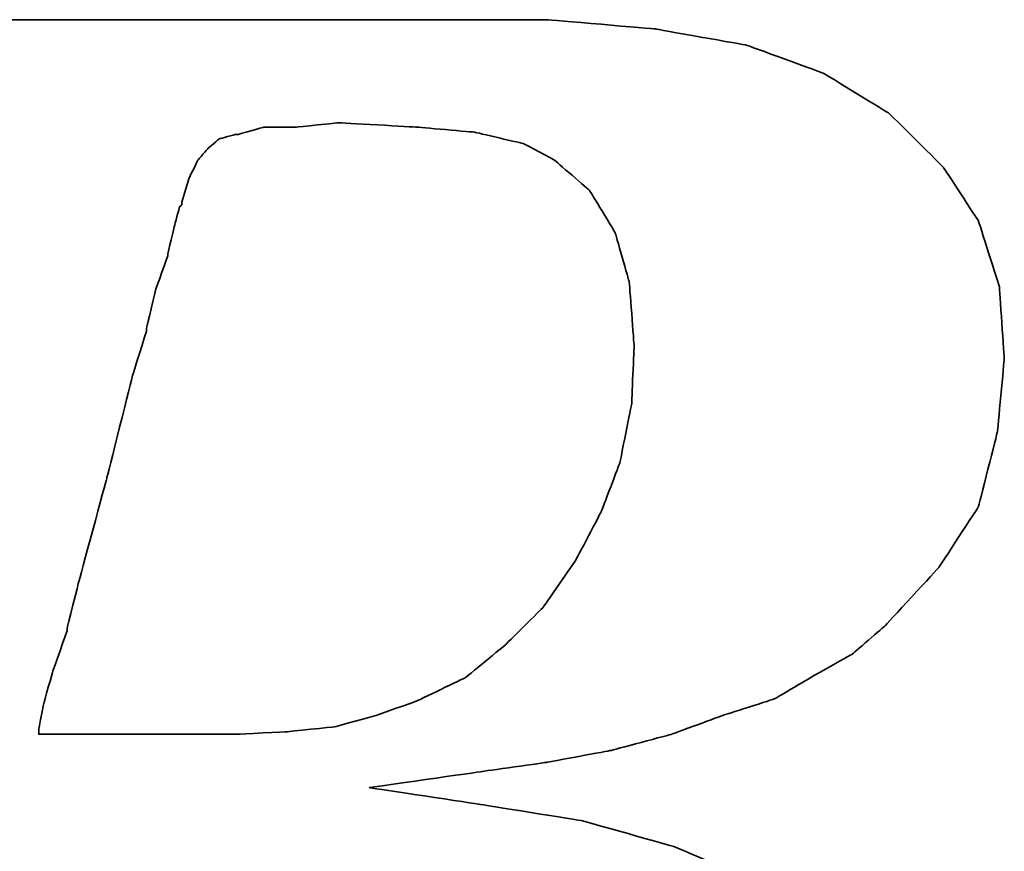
# Model space of a CAD drawing. Extents: x 11.3 to 65.1, y 22.5 to 55.4.
# Tile 30 of 47: x 55.577 to 55.899, y 39.331 to 39.602. Entities that reach past the tile are written whole.
import ezdxf

# ---------------------------------------------------------------- set-up
doc = ezdxf.new("R2010")
doc.units = 0
doc.header["$MEASUREMENT"] = 0
doc.layers.add('DIM', color=4, linetype='CONTINUOUS')
doc.layers.add('layer 1', color=7, linetype='CONTINUOUS')

# ---------------------------------------------------------------- blocks, each defined once
blk = doc.blocks.new('TBI MOTION logo(完整正式版)')
at = {"layer": 'layer 1', "color": 22, "lineweight": 35}
for points, knots in [([(-64.65375, -6.86375), (-64.65375, -6.86375), (-64.84375, -7.29625), (-64.84375, -7.29625), (-64.84375, -7.29625), (-64.84375, -7.29625), (-64.86875, -7.34375), (-64.86875, -7.34375), (-64.86875, -7.34375), (-64.86875, -7.34375), (-64.86875, -7.36875), (-64.86875, -7.36875), (-64.86875, -7.36875), (-64.86875, -7.36875), (-65.15375, -7.65375), (-65.15375, -7.65375), (-65.15375, -7.65375), (-65.15375, -7.65375), (-65.17875, -7.65375), (-65.17875, -7.65375), (-65.17875, -7.65375), (-65.17875, -7.65375), (-65.20375, -7.67875), (-65.20375, -7.67875), (-65.20375, -7.67875), (-65.20375, -7.67875), (-65.58875, -7.87125), (-65.58875, -7.87125), (-65.58875, -7.87125), (-65.58875, -7.87125), (-65.63375, -7.87125), (-65.63375, -7.87125), (-65.63375, -7.87125), (-65.63375, -7.87125), (-65.65875, -7.89375), (-65.65875, -7.89375), (-65.65875, -7.89375), (-65.65875, -7.89375), (-66.09375, -7.94375), (-66.09375, -7.94375), (-66.09375, -7.94375), (-66.09375, -7.94375), (-66.11375, -7.94375), (-66.11375, -7.94375), (-66.11375, -7.94375), (-66.11375, -7.94375), (-66.16375, -7.94375), (-66.16375, -7.94375), (-66.16375, -7.94375), (-66.16375, -7.94375), (-66.30875, -7.94375), (-66.30875, -7.94375), (-66.30875, -7.94375), (-66.30875, -7.94375), (-66.69375, -7.94375), (-66.69375, -7.94375), (-66.69375, -7.94375), (-66.69375, -7.94375), (-67.07375, -7.94375), (-67.07375, -7.94375), (-67.07375, -7.94375), (-67.07375, -7.94375), (-67.12375, -7.94375), (-67.12375, -7.94375), (-67.12375, -7.94375), (-67.12375, -7.94375), (-67.12375, -7.96625), (-67.12375, -7.96625), (-67.12375, -7.96625), (-67.12375, -7.96625), (-67.14875, -7.99125), (-67.14875, -7.99125), (-67.14875, -7.99125), (-67.14875, -7.99125), (-67.24375, -8.34875), (-67.24375, -8.34875), (-67.24375, -8.34875), (-67.24375, -8.34875), (-67.31375, -8.68625), (-67.31375, -8.68625), (-67.31375, -8.68625), (-67.31375, -8.68625), (-67.26875, -8.68625), (-67.26875, -8.68625), (-67.26875, -8.68625), (-67.26875, -8.68625), (-67.07375, -8.68625), (-67.07375, -8.68625), (-67.07375, -8.68625), (-67.07375, -8.68625), (-66.54875, -8.68625), (-66.54875, -8.68625), (-66.54875, -8.68625), (-66.54875, -8.68625), (-65.82625, -8.68625), (-65.82625, -8.68625), (-65.82625, -8.68625), (-65.82625, -8.68625), (-65.01375, -8.68625), (-65.01375, -8.68625), (-65.01375, -8.68625), (-65.01375, -8.68625), (-64.05375, -8.68625), (-64.05375, -8.68625), (-64.05375, -8.68625), (-64.05375, -8.68625), (-62.08375, -8.68625), (-62.08375, -8.68625), (-62.08375, -8.68625), (-62.08375, -8.68625), (-60.06875, -8.68625), (-60.06875, -8.68625), (-60.06875, -8.68625), (-60.06875, -8.68625), (-59.10875, -8.68625), (-59.10875, -8.68625), (-59.10875, -8.68625), (-59.10875, -8.68625), (-58.29375, -8.68625), (-58.29375, -8.68625), (-58.29375, -8.68625), (-58.29375, -8.68625), (-57.57375, -8.68625), (-57.57375, -8.68625), (-57.57375, -8.68625), (-57.57375, -8.68625), (-57.04875, -8.68625), (-57.04875, -8.68625), (-57.04875, -8.68625), (-57.04875, -8.68625), (-56.85375, -8.68625), (-56.85375, -8.68625), (-56.85375, -8.68625), (-56.85375, -8.68625), (-56.70875, -8.68625), (-56.70875, -8.68625), (-56.70875, -8.68625), (-56.70875, -8.68625), (-56.61375, -8.68625), (-56.61375, -8.68625), (-56.61375, -8.68625), (-56.61375, -8.68625), (-56.56875, -8.68625), (-56.56875, -8.68625), (-56.56875, -8.68625), (-56.56875, -8.68625), (-55.65375, -8.63875), (-55.65375, -8.63875), (-55.65375, -8.63875), (-55.65375, -8.63875), (-54.76875, -8.51875), (-54.76875, -8.51875), (-54.76875, -8.51875), (-54.76875, -8.51875), (-53.90375, -8.30375), (-53.90375, -8.30375), (-53.90375, -8.30375), (-53.90375, -8.30375), (-53.08875, -8.03875), (-53.08875, -8.03875), (-53.08875, -8.03875), (-53.08875, -8.03875), (-52.34375, -7.65375), (-52.34375, -7.65375), (-52.34375, -7.65375), (-52.34375, -7.65375), (-51.69875, -7.29625), (-51.69875, -7.29625), (-51.69875, -7.29625), (-51.69875, -7.29625), (-51.21875, -6.91125), (-51.21875, -6.91125), (-51.21875, -6.91125), (-51.21875, -6.91125), (-50.83375, -6.50375), (-50.83375, -6.50375), (-50.83375, -6.50375), (-50.83375, -6.50375), (-50.44875, -5.94875), (-50.44875, -5.94875), (-50.44875, -5.94875), (-50.44875, -5.94875), (-50.13875, -5.30375), (-50.13875, -5.30375), (-50.13875, -5.30375), (-50.13875, -5.30375), (-49.99375, -4.65375), (-49.99375, -4.65375), (-49.99375, -4.65375), (-49.99375, -4.65375), (-49.92375, -3.98375), (-49.92375, -3.98375), (-49.92375, -3.98375), (-49.92375, -3.98375), (-49.99375, -3.19374), (-49.99375, -3.19374), (-49.99375, -3.19374), (-49.99375, -3.19374), (-50.23374, -2.44874), (-50.23374, -2.44874), (-50.23374, -2.44874), (-50.23374, -2.44874), (-50.59375, -1.87374), (-50.59375, -1.87374), (-50.59375, -1.87374), (-50.59375, -1.87374), (-51.09875, -1.31874), (-51.09875, -1.31874), (-51.09875, -1.31874), (-51.09875, -1.31874), (-51.74375, -0.81875), (-51.74375, -0.81875), (-51.74375, -0.81875), (-51.74375, -0.81875), (-52.53875, -0.48125), (-52.53875, -0.48125), (-52.53875, -0.48125), (-52.53875, -0.48125), (-53.47375, -0.21875), (-53.47375, -0.21875), (-53.47375, -0.21875), (-53.47375, -0.21875), (-54.52875, -0.04874), (-54.52875, -0.04874), (-54.52875, -0.04874), (-54.52875, -0.04874), (-55.65375, 0.12125), (-55.65375, 0.12125), (-55.65375, 0.12125), (-55.65375, 0.12125), (-54.50375, 0.28624), (-54.50375, 0.28624), (-54.50375, 0.28624), (-54.50375, 0.28624), (-53.83375, 0.38124), (-53.83375, 0.38124), (-53.83375, 0.38124), (-53.83375, 0.38124), (-53.18375, 0.50125), (-53.18375, 0.50125), (-53.18375, 0.50125), (-53.18375, 0.50125), (-52.55875, 0.66874), (-52.55875, 0.66874), (-52.55875, 0.66874), (-52.55875, 0.66874), (-52.03375, 0.86124), (-52.03375, 0.86124), (-52.03375, 0.86124), (-52.03375, 0.86124), (-51.50374, 1.03124), (-51.50374, 1.03124), (-51.50374, 1.03124), (-51.50374, 1.03124), (-51.09875, 1.27125), (-51.09875, 1.27125), (-51.09875, 1.27125), (-51.09875, 1.27125), (-50.71375, 1.48624), (-50.71375, 1.48624), (-50.71375, 1.48624), (-50.71375, 1.48624), (-50.37625, 1.77625), (-50.37625, 1.77625), (-50.37625, 1.77625), (-50.37625, 1.77625), (-49.82375, 2.37625), (-49.82375, 2.37625), (-49.82375, 2.37625), (-49.82375, 2.37625), (-49.41875, 2.99625), (-49.41875, 2.99625), (-49.41875, 2.99625), (-49.41875, 2.99625), (-49.22375, 3.76625), (-49.22375, 3.76625), (-49.22375, 3.76625), (-49.22375, 3.76625), (-49.15375, 4.50874), (-49.15375, 4.50874), (-49.15375, 4.50874), (-49.15375, 4.50874), (-49.20375, 5.25125), (-49.20375, 5.25125), (-49.20375, 5.25125), (-49.20375, 5.25125), (-49.41875, 5.92625), (-49.41875, 5.92625), (-49.41875, 5.92625), (-49.41875, 5.92625), (-49.77875, 6.47625), (-49.77875, 6.47625), (-49.77875, 6.47625), (-49.77875, 6.47625), (-50.33125, 7.02624), (-50.33125, 7.02624), (-50.33125, 7.02624), (-50.33125, 7.02624), (-51.00125, 7.43625), (-51.00125, 7.43625), (-51.00125, 7.43625), (-51.00125, 7.43625), (-51.79375, 7.72625), (-51.79375, 7.72625), (-51.79375, 7.72625), (-51.79375, 7.72625), (-52.72875, 7.89124), (-52.72875, 7.89124), (-52.72875, 7.89124), (-52.72875, 7.89124), (-53.83375, 7.98625), (-53.83375, 7.98625), (-53.83375, 7.98625), (-53.83375, 7.98625), (-53.92875, 7.98625), (-53.92875, 7.98625), (-53.92875, 7.98625), (-53.92875, 7.98625), (-54.26375, 7.98625), (-54.26375, 7.98625), (-54.26375, 7.98625), (-54.26375, 7.98625), (-54.74375, 7.98625), (-54.74375, 7.98625), (-54.74375, 7.98625), (-54.74375, 7.98625), (-55.36875, 7.98625), (-55.36875, 7.98625), (-55.36875, 7.98625), (-55.36875, 7.98625), (-56.13375, 7.98625), (-56.13375, 7.98625), (-56.13375, 7.98625), (-56.13375, 7.98625), (-56.94875, 7.98625), (-56.94875, 7.98625), (-56.94875, 7.98625), (-56.94875, 7.98625), (-58.77625, 7.98625), (-58.77625, 7.98625), (-58.77625, 7.98625), (-58.77625, 7.98625), (-60.59875, 7.98625), (-60.59875, 7.98625), (-60.59875, 7.98625), (-60.59875, 7.98625), (-61.41375, 7.98625), (-61.41375, 7.98625), (-61.41375, 7.98625), (-61.41375, 7.98625), (-62.17875, 7.98625), (-62.17875, 7.98625), (-62.17875, 7.98625), (-62.17875, 7.98625), (-62.80375, 7.98625), (-62.80375, 7.98625), (-62.80375, 7.98625), (-62.80375, 7.98625), (-63.30625, 7.98625), (-63.30625, 7.98625), (-63.30625, 7.98625), (-63.30625, 7.98625), (-63.57375, 7.98625), (-63.57375, 7.98625), (-63.57375, 7.98625), (-63.57375, 7.98625), (-63.57375, 7.96375), (-63.57375, 7.96375), (-63.57375, 7.96375), (-63.57375, 7.96375), (-63.59875, 7.94125), (-63.59875, 7.94125), (-63.59875, 7.94125), (-63.59875, 7.94125), (-63.69375, 7.55625), (-63.69375, 7.55625), (-63.69375, 7.55625), (-63.69375, 7.55625), (-63.76375, 7.24624), (-63.76375, 7.24624), (-63.76375, 7.24624), (-63.76375, 7.24624), (-63.23875, 7.24624), (-63.23875, 7.24624), (-63.23875, 7.24624), (-63.23875, 7.24624), (-62.75875, 7.24624), (-62.75875, 7.24624), (-62.75875, 7.24624), (-62.75875, 7.24624), (-62.61125, 7.24624), (-62.61125, 7.24624), (-62.61125, 7.24624), (-62.61125, 7.24624), (-62.56625, 7.24624), (-62.56625, 7.24624), (-62.56625, 7.24624), (-62.56625, 7.24624), (-62.22875, 7.24624), (-62.22875, 7.24624), (-62.22875, 7.24624), (-62.22875, 7.24624), (-62.20375, 7.24624), (-62.20375, 7.24624), (-62.20375, 7.24624), (-62.20375, 7.24624), (-62.17875, 7.21875), (-62.17875, 7.21875), (-62.17875, 7.21875), (-62.17875, 7.21875), (-61.96375, 7.17125), (-61.96375, 7.17125), (-61.96375, 7.17125), (-61.96375, 7.17125), (-61.72375, 7.12624), (-61.72375, 7.12624), (-61.72375, 7.12624), (-61.72375, 7.12624), (-61.70375, 7.12624), (-61.70375, 7.12624), (-61.70375, 7.12624), (-61.70375, 7.12624), (-61.55875, 7.07624), (-61.55875, 7.07624), (-61.55875, 7.07624), (-61.55875, 7.07624), (-61.50875, 7.07624), (-61.50875, 7.07624), (-61.50875, 7.07624), (-61.50875, 7.07624), (-61.48375, 7.02624), (-61.48375, 7.02624), (-61.48375, 7.02624), (-61.48375, 7.02624), (-61.31875, 6.83375), (-61.31875, 6.83375), (-61.31875, 6.83375), (-61.31875, 6.83375), (-61.29375, 6.81125), (-61.29375, 6.81125), (-61.29375, 6.81125), (-61.29375, 6.81125), (-61.29375, 6.78625), (-61.29375, 6.78625), (-61.29375, 6.78625), (-61.29375, 6.78625), (-61.19875, 6.50124), (-61.19875, 6.50124), (-61.19875, 6.50124), (-61.19875, 6.50124), (-61.17375, 6.45124), (-61.17375, 6.45124), (-61.17375, 6.45124), (-61.17375, 6.45124), (-61.19875, 6.40625), (-61.19875, 6.40625), (-61.19875, 6.40625), (-61.19875, 6.40625), (-61.26875, 5.99624), (-61.26875, 5.99624), (-61.26875, 5.99624), (-61.26875, 5.99624), (-61.26875, 5.85125), (-61.26875, 5.85125), (-61.26875, 5.85125), (-61.26875, 5.85125), (-61.26875, 5.82625), (-61.26875, 5.82625), (-61.26875, 5.82625), (-61.26875, 5.82625), (-61.29375, 5.80625), (-61.29375, 5.80625), (-61.29375, 5.80625), (-61.29375, 5.80625), (-61.34125, 5.66125), (-61.34125, 5.66125), (-61.34125, 5.66125), (-61.34125, 5.66125), (-61.41375, 5.44625), (-61.41375, 5.44625), (-61.41375, 5.44625), (-61.41375, 5.44625), (-61.48375, 5.15625), (-61.48375, 5.15625), (-61.48375, 5.15625), (-61.48375, 5.15625), (-61.58375, 4.82124), (-61.58375, 4.82124), (-61.58375, 4.82124), (-61.58375, 4.82124), (-61.79875, 4.00375), (-61.79875, 4.00375), (-61.79875, 4.00375), (-61.79875, 4.00375), (-62.05875, 2.99625), (-62.05875, 2.99625), (-62.05875, 2.99625), (-62.05875, 2.99625), (-62.34875, 1.91625), (-62.34875, 1.91625), (-62.34875, 1.91625), (-62.34875, 1.91625), (-62.97375, -0.41124), (-62.97375, -0.41124), (-62.97375, -0.41124), (-62.97375, -0.41124), (-63.59875, -2.75875), (-63.59875, -2.75875), (-63.59875, -2.75875), (-63.59875, -2.75875), (-63.88375, -3.86374), (-63.88375, -3.86374), (-63.88375, -3.86374), (-63.88375, -3.86374), (-64.14875, -4.82374), (-64.14875, -4.82374), (-64.14875, -4.82374), (-64.14875, -4.82374), (-64.36375, -5.64125), (-64.36375, -5.64125), (-64.36375, -5.64125), (-64.36375, -5.64125), (-64.43625, -5.97625), (-64.43625, -5.97625), (-64.43625, -5.97625), (-64.43625, -5.97625), (-64.50875, -6.28625), (-64.50875, -6.28625), (-64.50875, -6.28625), (-64.50875, -6.28625), (-64.50875, -6.30875), (-64.50875, -6.30875), (-64.50875, -6.30875), (-64.50875, -6.30875), (-64.57875, -6.50375), (-64.57875, -6.50375), (-64.57875, -6.50375), (-64.57875, -6.50375), (-64.62875, -6.69625), (-64.62875, -6.69625), (-64.62875, -6.69625), (-64.62875, -6.69625), (-64.62875, -6.76875), (-64.62875, -6.76875), (-64.62875, -6.76875), (-64.62875, -6.76875), (-64.62875, -6.81375), (-64.62875, -6.81375), (-64.62875, -6.81375), (-64.62875, -6.81375), (-64.62875, -6.83875), (-64.62875, -6.83875), (-64.62875, -6.83875), (-64.62875, -6.83875), (-64.65375, -6.86375), (-64.65375, -6.86375)], [0, 0, 0, 0, 0.00719424, 0.00719424, 0.00719424, 0.00719425, 0.01438849, 0.01438849, 0.01438849, 0.0143885, 0.02158273, 0.02158273, 0.02158273, 0.02158274, 0.02877698, 0.02877698, 0.02877698, 0.02877699, 0.03597122, 0.03597122, 0.03597122, 0.03597123, 0.04316547, 0.04316547, 0.04316547, 0.04316548, 0.05035971, 0.05035971, 0.05035971, 0.05035972, 0.05755396, 0.05755396, 0.05755396, 0.05755397, 0.0647482, 0.0647482, 0.0647482, 0.06474821, 0.07194245, 0.07194245, 0.07194245, 0.07194246, 0.07913669, 0.07913669, 0.07913669, 0.0791367, 0.08633094, 0.08633094, 0.08633094, 0.08633095, 0.09352518, 0.09352518, 0.09352518, 0.09352519, 0.10071942, 0.10071942, 0.10071942, 0.10071943, 0.10791367, 0.10791367, 0.10791367, 0.10791368, 0.11510791, 0.11510791, 0.11510791, 0.11510792, 0.12230216, 0.12230216, 0.12230216, 0.12230217, 0.1294964, 0.1294964, 0.1294964, 0.12949641, 0.13669065, 0.13669065, 0.13669065, 0.13669066, 0.14388489, 0.14388489, 0.14388489, 0.1438849, 0.15107914, 0.15107914, 0.15107914, 0.15107915, 0.15827338, 0.15827338, 0.15827338, 0.15827339, 0.16546763, 0.16546763, 0.16546763, 0.16546764, 0.17266187, 0.17266187, 0.17266187, 0.17266188, 0.17985612, 0.17985612, 0.17985612, 0.17985613, 0.18705036, 0.18705036, 0.18705036, 0.18705037, 0.1942446, 0.1942446, 0.1942446, 0.19424461, 0.20143885, 0.20143885, 0.20143885, 0.20143886, 0.20863309, 0.20863309, 0.20863309, 0.2086331, 0.21582734, 0.21582734, 0.21582734, 0.21582735, 0.22302158, 0.22302158, 0.22302158, 0.22302159, 0.23021583, 0.23021583, 0.23021583, 0.23021584, 0.23741007, 0.23741007, 0.23741007, 0.23741008, 0.24460432, 0.24460432, 0.24460432, 0.24460433, 0.25179856, 0.25179856, 0.25179856, 0.25179857, 0.25899281, 0.25899281, 0.25899281, 0.25899282, 0.26618705, 0.26618705, 0.26618705, 0.26618706, 0.27338129, 0.27338129, 0.27338129, 0.2733813, 0.28057554, 0.28057554, 0.28057554, 0.28057555, 0.28776978, 0.28776978, 0.28776978, 0.28776979, 0.29496403, 0.29496403, 0.29496403, 0.29496404, 0.30215827, 0.30215827, 0.30215827, 0.30215828, 0.30935252, 0.30935252, 0.30935252, 0.30935253, 0.31654676, 0.31654676, 0.31654676, 0.31654677, 0.32374101, 0.32374101, 0.32374101, 0.32374102, 0.33093525, 0.33093525, 0.33093525, 0.33093526, 0.3381295, 0.3381295, 0.3381295, 0.33812951, 0.34532374, 0.34532374, 0.34532374, 0.34532375, 0.35251799, 0.35251799, 0.35251799, 0.352518, 0.35971223, 0.35971223, 0.35971223, 0.35971224, 0.36690647, 0.36690647, 0.36690647, 0.36690648, 0.37410072, 0.37410072, 0.37410072, 0.37410073, 0.38129496, 0.38129496, 0.38129496, 0.38129497, 0.38848921, 0.38848921, 0.38848921, 0.38848922, 0.39568345, 0.39568345, 0.39568345, 0.39568346, 0.4028777, 0.4028777, 0.4028777, 0.40287771, 0.41007194, 0.41007194, 0.41007194, 0.41007195, 0.41726619, 0.41726619, 0.41726619, 0.4172662, 0.42446043, 0.42446043, 0.42446043, 0.42446044, 0.43165468, 0.43165468, 0.43165468, 0.43165469, 0.43884892, 0.43884892, 0.43884892, 0.43884893, 0.44604317, 0.44604317, 0.44604317, 0.44604318, 0.45323741, 0.45323741, 0.45323741, 0.45323742, 0.46043165, 0.46043165, 0.46043165, 0.46043166, 0.4676259, 0.4676259, 0.4676259, 0.46762591, 0.47482014, 0.47482014, 0.47482014, 0.47482015, 0.48201439, 0.48201439, 0.48201439, 0.4820144, 0.48920863, 0.48920863, 0.48920863, 0.48920864, 0.49640288, 0.49640288, 0.49640288, 0.49640289, 0.50359712, 0.50359712, 0.50359712, 0.50359713, 0.51079137, 0.51079137, 0.51079137, 0.51079138, 0.51798561, 0.51798561, 0.51798561, 0.51798562, 0.52517986, 0.52517986, 0.52517986, 0.52517987, 0.5323741, 0.5323741, 0.5323741, 0.53237411, 0.53956835, 0.53956835, 0.53956835, 0.53956836, 0.54676259, 0.54676259, 0.54676259, 0.5467626, 0.55395683, 0.55395683, 0.55395683, 0.55395684, 0.56115108, 0.56115108, 0.56115108, 0.56115109, 0.56834532, 0.56834532, 0.56834532, 0.56834533, 0.57553957, 0.57553957, 0.57553957, 0.57553958, 0.58273381, 0.58273381, 0.58273381, 0.58273382, 0.58992806, 0.58992806, 0.58992806, 0.58992807, 0.5971223, 0.5971223, 0.5971223, 0.59712231, 0.60431655, 0.60431655, 0.60431655, 0.60431656, 0.61151079, 0.61151079, 0.61151079, 0.6115108, 0.61870504, 0.61870504, 0.61870504, 0.61870505, 0.62589928, 0.62589928, 0.62589928, 0.62589929, 0.63309353, 0.63309353, 0.63309353, 0.63309354, 0.64028777, 0.64028777, 0.64028777, 0.64028778, 0.64748201, 0.64748201, 0.64748201, 0.64748202, 0.65467626, 0.65467626, 0.65467626, 0.65467627, 0.6618705, 0.6618705, 0.6618705, 0.66187051, 0.66906475, 0.66906475, 0.66906475, 0.66906476, 0.67625899, 0.67625899, 0.67625899, 0.676259, 0.68345324, 0.68345324, 0.68345324, 0.68345325, 0.69064748, 0.69064748, 0.69064748, 0.69064749, 0.69784173, 0.69784173, 0.69784173, 0.69784174, 0.70503597, 0.70503597, 0.70503597, 0.70503598, 0.71223022, 0.71223022, 0.71223022, 0.71223023, 0.71942446, 0.71942446, 0.71942446, 0.71942447, 0.72661871, 0.72661871, 0.72661871, 0.72661872, 0.73381295, 0.73381295, 0.73381295, 0.73381296, 0.74100719, 0.74100719, 0.74100719, 0.7410072, 0.74820144, 0.74820144, 0.74820144, 0.74820145, 0.75539568, 0.75539568, 0.75539568, 0.75539569, 0.76258993, 0.76258993, 0.76258993, 0.76258994, 0.76978417, 0.76978417, 0.76978417, 0.76978418, 0.77697842, 0.77697842, 0.77697842, 0.77697843, 0.78417266, 0.78417266, 0.78417266, 0.78417267, 0.79136691, 0.79136691, 0.79136691, 0.79136692, 0.79856115, 0.79856115, 0.79856115, 0.79856116, 0.8057554, 0.8057554, 0.8057554, 0.80575541, 0.81294964, 0.81294964, 0.81294964, 0.81294965, 0.82014388, 0.82014388, 0.82014388, 0.82014389, 0.82733813, 0.82733813, 0.82733813, 0.82733814, 0.83453237, 0.83453237, 0.83453237, 0.83453238, 0.84172662, 0.84172662, 0.84172662, 0.84172663, 0.84892086, 0.84892086, 0.84892086, 0.84892087, 0.85611511, 0.85611511, 0.85611511, 0.85611512, 0.86330935, 0.86330935, 0.86330935, 0.86330936, 0.8705036, 0.8705036, 0.8705036, 0.87050361, 0.87769784, 0.87769784, 0.87769784, 0.87769785, 0.88489209, 0.88489209, 0.88489209, 0.8848921, 0.89208633, 0.89208633, 0.89208633, 0.89208634, 0.89928058, 0.89928058, 0.89928058, 0.89928059, 0.90647482, 0.90647482, 0.90647482, 0.90647483, 0.91366906, 0.91366906, 0.91366906, 0.91366907, 0.92086331, 0.92086331, 0.92086331, 0.92086332, 0.92805755, 0.92805755, 0.92805755, 0.92805756, 0.9352518, 0.9352518, 0.9352518, 0.93525181, 0.94244604, 0.94244604, 0.94244604, 0.94244605, 0.94964029, 0.94964029, 0.94964029, 0.9496403, 0.95683453, 0.95683453, 0.95683453, 0.95683454, 0.96402878, 0.96402878, 0.96402878, 0.96402879, 0.97122302, 0.97122302, 0.97122302, 0.97122303, 0.97841727, 0.97841727, 0.97841727, 0.97841728, 0.98561151, 0.98561151, 0.98561151, 0.98561152, 0.99280576, 0.99280576, 0.99280576, 0.99280577, 1, 1, 1, 1]), ([(-57.50375, 6.35625), (-57.50375, 6.35625), (-57.57375, 6.11625), (-57.57375, 6.11625), (-57.57375, 6.11625), (-57.57375, 6.11625), (-57.57375, 6.09125), (-57.57375, 6.09125), (-57.57375, 6.09125), (-57.57375, 6.09125), (-57.59875, 6.06625), (-57.59875, 6.06625), (-57.59875, 6.06625), (-57.59875, 6.06625), (-57.64875, 5.87625), (-57.64875, 5.87625), (-57.64875, 5.87625), (-57.64875, 5.87625), (-57.71875, 5.58875), (-57.71875, 5.58875), (-57.71875, 5.58875), (-57.71875, 5.58875), (-57.71875, 5.56625), (-57.71875, 5.56625), (-57.71875, 5.56625), (-57.71875, 5.56625), (-57.83875, 5.23125), (-57.83875, 5.23125), (-57.83875, 5.23125), (-57.83875, 5.23125), (-57.93625, 4.82124), (-57.93625, 4.82124), (-57.93625, 4.82124), (-57.93625, 4.82124), (-57.93625, 4.79624), (-57.93625, 4.79624), (-57.93625, 4.79624), (-57.93625, 4.79624), (-58.07875, 4.34125), (-58.07875, 4.34125), (-58.07875, 4.34125), (-58.07875, 4.34125), (-58.34375, 3.28625), (-58.34375, 3.28625), (-58.34375, 3.28625), (-58.34375, 3.28625), (-58.62875, 2.23124), (-58.62875, 2.23124), (-58.62875, 2.23124), (-58.62875, 2.23124), (-58.74875, 1.75125), (-58.74875, 1.75125), (-58.74875, 1.75125), (-58.74875, 1.75125), (-58.74875, 1.72625), (-58.74875, 1.72625), (-58.74875, 1.72625), (-58.74875, 1.72625), (-58.89375, 1.31625), (-58.89375, 1.31625), (-58.89375, 1.31625), (-58.89375, 1.31625), (-58.98875, 0.98124), (-58.98875, 0.98124), (-58.98875, 0.98124), (-58.98875, 0.98124), (-59.03875, 0.71625), (-59.03875, 0.71625), (-59.03875, 0.71625), (-59.03875, 0.71625), (-59.03875, 0.66874), (-59.03875, 0.66874), (-59.03875, 0.66874), (-59.03875, 0.66874), (-58.91875, 0.66874), (-58.91875, 0.66874), (-58.91875, 0.66874), (-58.91875, 0.66874), (-58.53375, 0.66874), (-58.53375, 0.66874), (-58.53375, 0.66874), (-58.53375, 0.66874), (-58.10375, 0.66874), (-58.10375, 0.66874), (-58.10375, 0.66874), (-58.10375, 0.66874), (-57.66875, 0.66874), (-57.66875, 0.66874), (-57.66875, 0.66874), (-57.66875, 0.66874), (-57.33375, 0.66874), (-57.33375, 0.66874), (-57.33375, 0.66874), (-57.33375, 0.66874), (-57.09375, 0.66874), (-57.09375, 0.66874), (-57.09375, 0.66874), (-57.09375, 0.66874), (-56.99875, 0.66874), (-56.99875, 0.66874), (-56.99875, 0.66874), (-56.99875, 0.66874), (-56.49375, 0.69374), (-56.49375, 0.69374), (-56.49375, 0.69374), (-56.49375, 0.69374), (-56.01375, 0.74374), (-56.01375, 0.74374), (-56.01375, 0.74374), (-56.01375, 0.74374), (-55.58375, 0.86124), (-55.58375, 0.86124), (-55.58375, 0.86124), (-55.58375, 0.86124), (-55.17375, 1.00624), (-55.17375, 1.00624), (-55.17375, 1.00624), (-55.17375, 1.00624), (-54.67375, 1.24625), (-54.67375, 1.24625), (-54.67375, 1.24625), (-54.67375, 1.24625), (-54.26375, 1.58124), (-54.26375, 1.58124), (-54.26375, 1.58124), (-54.26375, 1.58124), (-53.87875, 1.96374), (-53.87875, 1.96374), (-53.87875, 1.96374), (-53.87875, 1.96374), (-53.54375, 2.44625), (-53.54375, 2.44625), (-53.54375, 2.44625), (-53.54375, 2.44625), (-53.27875, 2.95125), (-53.27875, 2.95125), (-53.27875, 2.95125), (-53.27875, 2.95125), (-53.08875, 3.45124), (-53.08875, 3.45124), (-53.08875, 3.45124), (-53.08875, 3.45124), (-52.96875, 4.05124), (-52.96875, 4.05124), (-52.96875, 4.05124), (-52.96875, 4.05124), (-52.94375, 4.65125), (-52.94375, 4.65125), (-52.94375, 4.65125), (-52.94375, 4.65125), (-52.99375, 5.30125), (-52.99375, 5.30125), (-52.99375, 5.30125), (-52.99375, 5.30125), (-53.13875, 5.80625), (-53.13875, 5.80625), (-53.13875, 5.80625), (-53.13875, 5.80625), (-53.39875, 6.23625), (-53.39875, 6.23625), (-53.39875, 6.23625), (-53.39875, 6.23625), (-53.75875, 6.54875), (-53.75875, 6.54875), (-53.75875, 6.54875), (-53.75875, 6.54875), (-54.07375, 6.71625), (-54.07375, 6.71625), (-54.07375, 6.71625), (-54.07375, 6.71625), (-54.57375, 6.83375), (-54.57375, 6.83375), (-54.57375, 6.83375), (-54.57375, 6.83375), (-55.17375, 6.88625), (-55.17375, 6.88625), (-55.17375, 6.88625), (-55.17375, 6.88625), (-55.96875, 6.93125), (-55.96875, 6.93125), (-55.96875, 6.93125), (-55.96875, 6.93125), (-56.39875, 6.88625), (-56.39875, 6.88625), (-56.39875, 6.88625), (-56.39875, 6.88625), (-56.42125, 6.88625), (-56.42125, 6.88625), (-56.42125, 6.88625), (-56.42125, 6.88625), (-56.73375, 6.88625), (-56.73375, 6.88625), (-56.73375, 6.88625), (-56.73375, 6.88625), (-56.99875, 6.81125), (-56.99875, 6.81125), (-56.99875, 6.81125), (-56.99875, 6.81125), (-57.02375, 6.81125), (-57.02375, 6.81125), (-57.02375, 6.81125), (-57.02375, 6.81125), (-57.18875, 6.76625), (-57.18875, 6.76625), (-57.18875, 6.76625), (-57.18875, 6.76625), (-57.30875, 6.66625), (-57.30875, 6.66625), (-57.30875, 6.66625), (-57.30875, 6.66625), (-57.40875, 6.54875), (-57.40875, 6.54875), (-57.40875, 6.54875), (-57.40875, 6.54875), (-57.50375, 6.35625), (-57.50375, 6.35625)], [0, 0, 0, 0, 0.01851852, 0.01851852, 0.01851852, 0.01851853, 0.03703704, 0.03703704, 0.03703704, 0.03703705, 0.05555556, 0.05555556, 0.05555556, 0.05555557, 0.07407407, 0.07407407, 0.07407407, 0.07407408, 0.09259259, 0.09259259, 0.09259259, 0.0925926, 0.11111111, 0.11111111, 0.11111111, 0.11111112, 0.12962963, 0.12962963, 0.12962963, 0.12962964, 0.14814815, 0.14814815, 0.14814815, 0.14814816, 0.16666667, 0.16666667, 0.16666667, 0.16666668, 0.18518519, 0.18518519, 0.18518519, 0.1851852, 0.2037037, 0.2037037, 0.2037037, 0.20370371, 0.22222222, 0.22222222, 0.22222222, 0.22222223, 0.24074074, 0.24074074, 0.24074074, 0.24074075, 0.25925926, 0.25925926, 0.25925926, 0.25925927, 0.27777778, 0.27777778, 0.27777778, 0.27777779, 0.2962963, 0.2962963, 0.2962963, 0.29629631, 0.31481481, 0.31481481, 0.31481481, 0.31481482, 0.33333333, 0.33333333, 0.33333333, 0.33333334, 0.35185185, 0.35185185, 0.35185185, 0.35185186, 0.37037037, 0.37037037, 0.37037037, 0.37037038, 0.38888889, 0.38888889, 0.38888889, 0.3888889, 0.40740741, 0.40740741, 0.40740741, 0.40740742, 0.42592593, 0.42592593, 0.42592593, 0.42592594, 0.44444444, 0.44444444, 0.44444444, 0.44444445, 0.46296296, 0.46296296, 0.46296296, 0.46296297, 0.48148148, 0.48148148, 0.48148148, 0.48148149, 0.5, 0.5, 0.5, 0.50000001, 0.51851852, 0.51851852, 0.51851852, 0.51851853, 0.53703704, 0.53703704, 0.53703704, 0.53703705, 0.55555556, 0.55555556, 0.55555556, 0.55555557, 0.57407407, 0.57407407, 0.57407407, 0.57407408, 0.59259259, 0.59259259, 0.59259259, 0.5925926, 0.61111111, 0.61111111, 0.61111111, 0.61111112, 0.62962963, 0.62962963, 0.62962963, 0.62962964, 0.64814815, 0.64814815, 0.64814815, 0.64814816, 0.66666667, 0.66666667, 0.66666667, 0.66666668, 0.68518519, 0.68518519, 0.68518519, 0.6851852, 0.7037037, 0.7037037, 0.7037037, 0.70370371, 0.72222222, 0.72222222, 0.72222222, 0.72222223, 0.74074074, 0.74074074, 0.74074074, 0.74074075, 0.75925926, 0.75925926, 0.75925926, 0.75925927, 0.77777778, 0.77777778, 0.77777778, 0.77777779, 0.7962963, 0.7962963, 0.7962963, 0.79629631, 0.81481481, 0.81481481, 0.81481481, 0.81481482, 0.83333333, 0.83333333, 0.83333333, 0.83333334, 0.85185185, 0.85185185, 0.85185185, 0.85185186, 0.87037037, 0.87037037, 0.87037037, 0.87037038, 0.88888889, 0.88888889, 0.88888889, 0.8888889, 0.90740741, 0.90740741, 0.90740741, 0.90740742, 0.92592593, 0.92592593, 0.92592593, 0.92592594, 0.94444444, 0.94444444, 0.94444444, 0.94444445, 0.96296296, 0.96296296, 0.96296296, 0.96296297, 0.98148148, 0.98148148, 0.98148148, 0.98148149, 1, 1, 1, 1])]:
    blk.add_open_spline(points, degree=3, knots=knots, dxfattribs=at)

msp = doc.modelspace()

# ---------------------------------------------------------------- block references
at = {"layer": 'DIM', "color": 7, "xscale": 0.031926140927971, "yscale": 0.031926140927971, "zscale": 0.031926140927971}
msp.add_blockref('TBI MOTION logo(完整正式版)', (57.46837, 39.34746), dxfattribs=at)

doc.saveas('drawing.dxf')
